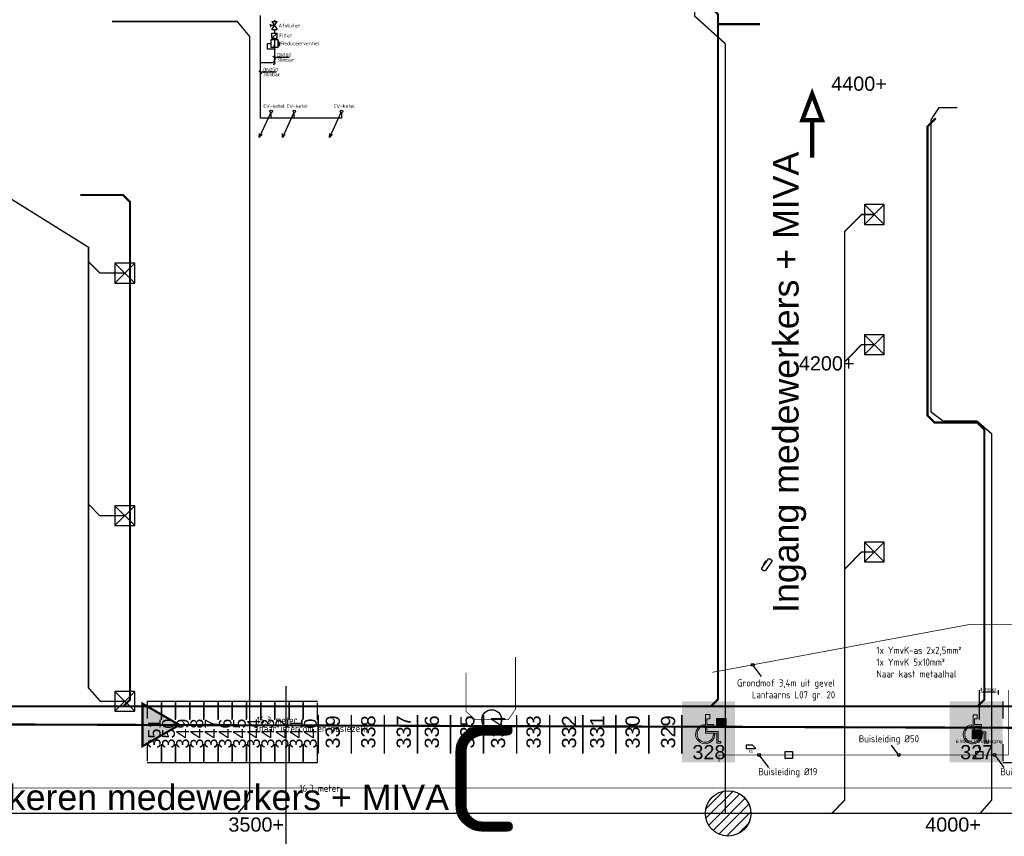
# Model space of a CAD drawing. Header units: millimetres. Extents: x 78245 to 370331, y -43659 to 214111.
# Tile 32 of 64: x 165628 to 235017, y 32220 to 89750. Entities that reach past the tile are written whole.
import ezdxf
from ezdxf.enums import TextEntityAlignment as Align
from ezdxf.lldxf.tags import DXFTag

# ---------------------------------------------------------------- set-up
doc = ezdxf.new("R2010")
doc.units = ezdxf.units.MM
doc.header["$LTSCALE"] = 100
for name, pattern in [('ACAD_ISO03W100', [30, 12, -18]), ('DASHED2', [9.525, 6.35, -3.175]), ('HIDDEN', [9.525, 6.35, -3.175])]:
    doc.linetypes.add(name, pattern=pattern)
doc.layers.get('Defpoints').update_dxf_attribs({"color": 6})
for name, color, linetype in [('EL6132--', 170, 'Continuous'), ('FM', 7, 'Continuous'), ('Kabels', 170, 'Continuous'), ('T--A9041_VERHARDING_P_MIVA', 141, 'Continuous'), ('T--L9034_TOEGANGEN en lantaarnpalen--', 5, 'Continuous'), ('T--L9052_1988_Hemelwater_Afvoer', 153, 'HEMELWATER_AFVOER'), ('T--L9052_1988_HWA_VERVALLEN', 9, 'HEMELWATER_AFVOER'), ('T--L9052_1988_Persriool_HPE', 200, 'PERSLEIDING'), ('T--L9052_1988_Rioolwater_Afvoer', 193, 'VUIL_WATER_AFVOER'), ('T--L9054--_GASLEIDING', 82, 'GAS_LINE'), ('T--L9066_TRANSP_VOORZ_Auto', 8, 'ACAD_ISO03W100'), ('T--L9072_Bewegw_Wayfinding', 5, 'Continuous'), ('T--T9021--_Bouwdelen', 7, 'Continuous'), ('T--T9034_Toegangen', 1, 'Continuous'), ('T--T9041_VERHARDING_Parkeerplaats', 1, 'Continuous'), ('T--T9066_TRANSP_VOORZ_Auto', 170, 'Continuous'), ('T--WL9052--_Riolering', 200, 'VUIL_WATER_AFVOER'), ('T-EL906132--', 240, 'ELEKTRA'), ('T-EL906222--', 240, 'ELEKTRA'), ('T-EL906522--', 240, 'Continuous'), ('TEKST', 7, 'Continuous')]:
    doc.layers.add(name, color=color, linetype=linetype)
doc.layers.add('T--A9072_BELIJNING', color=7, linetype='Continuous', lineweight=0, true_color=0xffffff)
doc.layers.add('T--L9072_BELIJNING', color=7, linetype='DASHED2', lineweight=0)
doc.layers.add('T--WL9052--_Persriool', color=7, linetype='PERSLEIDING', true_color=0x9d622b)
doc.styles.add('B-01', font='isocpeur.ttf')
doc.styles.add('KW1C', font='arial.ttf', dxfattribs={"height": 250})
doc.styles.add('NORATT', font='isocp.shx')
doc.styles.add('Raymond nov 2012', font='isocpeur.ttf', dxfattribs={"height": 500})
doc.styles.add('STABICAD-018', font='ISOCP.SHX', dxfattribs={"height": 180})
doc.styles.get("Standard").update_dxf_attribs({"font": 'arial.ttf'})
doc.styles.add('TEKST', font='arial.ttf', dxfattribs={"height": 5000})
tags = doc.linetypes.add('ELEKTRA', pattern='A,12.7,-5.08,["EL",Standard,S=2.54,R=0,X=-2.54,Y=-1.27],-5.08', length=22.86).pattern_tags.tags
tags[6] = DXFTag(74, 10)
tags = doc.linetypes.add('GAS_LINE', pattern='A,12.7,-5.08,["GAS",Standard,S=2.54,R=0,X=-2.54,Y=-1.27],-6.35', length=24.13).pattern_tags.tags
tags[6] = DXFTag(74, 10)
tags = doc.linetypes.add('HEMELWATER_AFVOER', pattern='A,12.7,-5.08,["HWA",Standard,S=2.54,R=0,X=-2.54,Y=-1.27],-7.62', length=25.4).pattern_tags.tags
tags[6] = DXFTag(74, 10)
tags = doc.linetypes.add('PERSLEIDING', pattern='A,12.7,-5.08,["HPE",Standard,S=2.54,R=0,X=-2.54,Y=-1.27],-7.62', length=25.4).pattern_tags.tags
tags[6] = DXFTag(74, 10)
tags = doc.linetypes.add('VUIL_WATER_AFVOER', pattern='A,12.7,-5.08,["VWA",Standard,S=2.54,R=0,X=-2.54,Y=-1.27],-7.62', length=25.4).pattern_tags.tags
tags[6] = DXFTag(74, 10)
doc.dimstyles.new('ISO-25', dxfattribs={"dimtxt": 2.5, "dimasz": 2.5, "dimexe": 1.25, "dimexo": 0.625, "dimtad": 1, "dimtxsty": 'Standard', "dimcen": 2.5, "dimadec": 0, "dimazin": 0, "dimtfac": 1, "dimtmove": 0, "dimatfit": 3, "dimfxl": 1, "dimarcsym": 0})

# ---------------------------------------------------------------- blocks, each defined once
blk = doc.blocks.new('Riool putdeksel')
at = {"layer": 'T--WL9052--_Riolering'}
h = blk.add_hatch(color=256, dxfattribs=at)
h.dxf.hatch_style = 1
h.paths.add_polyline_path([(625, 625), (0, 625), (0, 0), (625, 0)])
h.paths.add_polyline_path([(605, 312.5, -1), (20, 312.5, -1)], flags=16)
at = {"layer": 'T--WL9052--_Riolering', "true_color": 0x9d622b}
h = blk.add_hatch(color=25, dxfattribs=at)
h.dxf.hatch_style = 1
h.paths.add_polyline_path([(605, 312.5, 1), (20, 312.5, 1)])
at = {"layer": 'T--WL9052--_Riolering'}
blk.add_lwpolyline([(0, 625), (625, 625), (625, 0), (0, 0)], close=True, dxfattribs=at)
blk.add_circle((312.5, 312.5), 292.5, dxfattribs=at)
blk = doc.blocks.new('Wayfinding buiten publicatiescherm')
at = {"layer": 'T--L9072_Bewegw_Wayfinding', "linetype": 'Continuous'}
for points in [[(278, 872), (362, 905), (527, 791), (525, 701), (68, 44), (-16, 11), (-180, 125), (-178, 215)], [(136, 667), (74, 710), (-97, 463), (-35, 420)]]:
    blk.add_lwpolyline(points, close=True, dxfattribs=at)
blk = doc.blocks.new('Gasleiding Strukton 22-01-2021')
at = {"layer": 'T--L9054--_GASLEIDING'}
for color, points in [(256, [(62731, 22586), (62655, 22586), (62693, 22512)]), (1, [(63051, 22580), (63018, 22573), (63043, 22536)])]:
    blk.add_hatch(color=color, dxfattribs=at).paths.add_polyline_path(points)
h = blk.add_hatch(color=256, dxfattribs=at)
edge = h.paths.add_edge_path()
edge.add_arc((62693, 22319), 35.1, 0, 360)
for p, q in [((61702, 21365), (61702, 24698)), ((62693, 24369), (62693, 24274)), ((62419, 23995), (62419, 24098)), ((62693, 23995), (62419, 23995)), ((62419, 23995), (62419, 23893)), ((62501, 24274), (62884, 23717)), ((62501, 24274), (62884, 24274)), ((62501, 23717), (62884, 24274)), ((62501, 23717), (62884, 23717)), ((62693, 23717), (62693, 23448)), ((62501, 23448), (62884, 23448)), ((62501, 23106), (62501, 23448)), ((62501, 23106), (62884, 23106)), ((62693, 23106), (62693, 22209)), ((62884, 23106), (62884, 23448)), ((62693, 22512), (62655, 22586)), ((62731, 22586), (62655, 22586)), ((62693, 22512), (62731, 22586)), ((62693, 22209), (62693, 21460)), ((62924, 22816), (62963, 22644)), ((63003, 22816), (62963, 22644)), ((63003, 22816), (63042, 22644)), ((63081, 22816), (63042, 22644)), ((61702, 17457), (61702, 21365)), ((62693, 21365), (61702, 21365)), ((62429, 17864), (61628, 16107)), ((62467, 17457), (61702, 17457)), ((62467, 17457), (62467, 17855)), ((64093, 17457), (62467, 17457)), ((64056, 17864), (63255, 16107)), ((64093, 17457), (64093, 17855)), ((67417, 17457), (64093, 17457)), ((67379, 17864), (66578, 16107)), ((67417, 17855), (67417, 17457)), ((61628, 16107), (61646, 16389)), ((61628, 16107), (61830, 16305)), ((63255, 16107), (63272, 16389)), ((63255, 16107), (63456, 16305)), ((66578, 16107), (66596, 16389)), ((66578, 16107), (66779, 16305))]:
    blk.add_line(p, q, dxfattribs=at)
at = {"layer": 'T--L9054--_GASLEIDING', "linetype": 'HIDDEN'}
for p, q in [((62884, 23448), (62501, 23106)), ((62197, 22319), (62197, 22730)), ((62197, 22730), (62461, 22730)), ((62693, 22319), (62197, 22319))]:
    blk.add_line(p, q, dxfattribs=at)
at = {"layer": 'T--L9054--_GASLEIDING', "color": 1}
for p, q in [((62955, 22924), (63043, 22536)), ((63051, 22580), (63018, 22573)), ((63043, 22536), (63018, 22573)), ((63043, 22536), (63051, 22580)), ((62797, 21625), (62588, 21834)), ((63732, 21730), (62693, 21730)), ((61807, 20594), (61598, 20804)), ((62815, 20699), (61702, 20699))]:
    blk.add_line(p, q, dxfattribs=at)
at = {"layer": 'T--L9054--_GASLEIDING'}
blk.add_lwpolyline([(62924, 23008), (62924, 22452), (62461, 22452), (62461, 23008)], close=True, dxfattribs=at)
for centre, radius in [((62693, 22319), 35.1), ((62467, 17945), 90), ((64093, 17945), 90), ((67417, 17945), 90)]:
    blk.add_circle(centre, radius, dxfattribs=at)
blk.add_arc((62635, 21365), 111, 270, 90, dxfattribs=at)
at = {"layer": 'T--L9054--_GASLEIDING', "style": 'Raymond nov 2012'}
for s, p in [('Afsluiter', (62988, 23865)), ('Filter', (63040, 23165)), ('Reduceerventiel', (63155, 22605)), ('30mbar', (62872, 21449)), ('DN100', (62872, 21793)), ('DN250', (61881, 20762)), ('30mbar', (61881, 20418)), ('CV-ketel', (61917, 18190)), ('CV-ketel', (63544, 18190)), ('CV-ketel', (66867, 18190))]:
    blk.add_text(s, height=250, dxfattribs=at).set_placement(p)
blk = doc.blocks.new('9041_parkeerplaats_miva_3750x4300')
at = {"layer": 'T--A9041_VERHARDING_P_MIVA', "linetype": 'Continuous'}
h = blk.add_hatch(color=256, dxfattribs=at)
edge = h.paths.add_edge_path(flags=16)
edge.add_line((-315, 408), (-315, 509))
edge.add_arc((-234, -161), 675, 96.84935, 360)
edge.add_line((441, -161), (341, -161))
edge.add_arc((-234, -161), 575, -261.95215, 0, ccw=False)
h.paths.add_polyline_path([(-120, 515), (-120, 915), (80, 915), (80, 1215), (-220, 1215), (-220, -85), (575, -85), (575, -790), (875, -790), (875, -690), (675, -690), (675, 15), (-120, 15), (-120, 415), (380, 415), (380, 515)], flags=16)
h.paths.add_polyline_path([(-1825, 2040), (1825, 2040), (1825, -2040), (-1825, -2040)])
at = {"layer": 'T--A9072_BELIJNING', "linetype": 'Continuous'}
h = blk.add_hatch(color=256, dxfattribs=at)
h.paths.add_polyline_path([(-1825, 2040), (1825, 2040), (1825, -2040), (-1825, -2040)], flags=16)
h.paths.add_polyline_path([(-1875, 2150), (-1875, -2150), (1875, -2150), (1875, 2150)])
h = blk.add_hatch(color=256, dxfattribs=at)
h.paths.add_polyline_path([(-120, 515), (-120, 915), (80, 915), (80, 1215), (-220, 1215), (-220, -85), (575, -85), (575, -790), (875, -790), (875, -690), (675, -690), (675, 15), (-120, 15), (-120, 415), (380, 415), (380, 515)])
edge = h.paths.add_edge_path()
edge.add_line((-315, 408), (-315, 509))
edge.add_arc((-234, -161), 675, 96.84935, 360)
edge.add_line((441, -161), (341, -161))
edge.add_arc((-234, -161), 575, -261.95215, 0, ccw=False)
at = {"layer": 'T--L9072_BELIJNING', "const_width": 1}
for points in [[(-1875, 2150), (-1875, -2150), (1875, -2150), (1875, 2150)], [(-1825, 2040), (1825, 2040), (1825, -2040), (-1825, -2040)]]:
    blk.add_lwpolyline(points, close=True, dxfattribs=at)
at = {"layer": 'T--L9072_BELIJNING', "linetype": 'Continuous'}
blk.add_lwpolyline([(-120, 515), (-120, 915), (80, 915), (80, 1215), (-220, 1215), (-220, -85), (575, -85), (575, -790), (875, -790), (875, -690), (675, -690), (675, 15), (-120, 15), (-120, 415), (380, 415), (380, 515)], close=True, dxfattribs=at)
blk.add_lwpolyline([(-315, 408), (-315, 509, 2.22382), (441, -161), (341, -161, -2.193086)], format="xyb", close=True, dxfattribs=at)
blk = doc.blocks.new('9052_put_hwa_rond')
at = {"layer": 'T--L9052_1988_Hemelwater_Afvoer', "linetype": 'Continuous'}
h = blk.add_hatch(dxfattribs=at)
h.set_pattern_fill('LINE', color=256, scale=150, angle=45, style=0)
edge = h.paths.add_edge_path()
edge.add_arc((0, 0), 1600, 0, 360)
blk.add_circle((0, 0), 1600, dxfattribs=at)
blk = doc.blocks.new('*U70')
at = {"layer": 'T--L9052_1988_Hemelwater_Afvoer'}
blk.add_blockref('9052_put_hwa_rond', (0, 0), dxfattribs=at)
blk = doc.blocks.new('*U71')
at = {"layer": 'T--L9052_1988_Hemelwater_Afvoer', "color": 0, "linetype": 'ByBlock', "lineweight": -2, "transparency": 16777216}
for p in [(0, 0), (52500, 0)]:
    blk.add_blockref('*U70', p, dxfattribs=at)
blk = doc.blocks.new('9052_put_hwa')
at = {"linetype": 'Continuous'}
for p, q in [((700, 700), (-700, -700)), ((-700, 700), (700, -700))]:
    blk.add_line(p, q, dxfattribs=at)
blk.add_lwpolyline([(-700, -700), (700, -700), (700, 700), (-700, 700)], close=True, dxfattribs=at)
blk = doc.blocks.new('*D84')
at = {"layer": 'Defpoints', "color": 0, "transparency": 16777216}
for p in [(233279, 42382), (234596, 42146), (233279, 40390)]:
    blk.add_point(p, dxfattribs=at)
at = {"layer": 'T-EL906222--', "color": 0, "lineweight": -2, "transparency": 16777216}
for p, q in [((233279, 40452), (233279, 42507)), ((234346, 42382), (233529, 42382)), ((234596, 42209), (234596, 42507))]:
    blk.add_line(p, q, dxfattribs=at)
at = {"layer": 'T-EL906222--', "color": 0, "transparency": 16777216}
for points in [[(233529, 42423), (233529, 42340), (233279, 42382)], [(234346, 42423), (234346, 42340), (234596, 42382)]]:
    blk.add_solid(points, dxfattribs=at)
at = {"layer": 'T-EL906222--', "color": 0, "transparency": 16777216, "insert": (233876, 42571), "char_height": 250, "attachment_point": 5}
blk.add_mtext('4 meter', dxfattribs=at)
blk = doc.blocks.new('*D85')
at = {"layer": 'Defpoints', "color": 0, "transparency": 16777216}
for p in [(233251, 39833), (233251, 39833), (233251, 38202)]:
    blk.add_point(p, dxfattribs=at)
at = {"layer": 'T-EL906222--', "color": 0, "lineweight": -2, "transparency": 16777216}
for p, q in [((233251, 39583), (233251, 39098)), ((233313, 39833), (233376, 39833)), ((233251, 38452), (233251, 38648)), ((233313, 38202), (233376, 38202))]:
    blk.add_line(p, q, dxfattribs=at)
at = {"layer": 'T-EL906222--', "color": 0, "transparency": 16777216}
for points in [[(233209, 39583), (233292, 39583), (233251, 39833)], [(233209, 38452), (233292, 38452), (233251, 38202)]]:
    blk.add_solid(points, dxfattribs=at)
at = {"layer": 'T-EL906222--', "color": 0, "transparency": 16777216, "insert": (233251, 38873), "char_height": 250, "attachment_point": 5, "rotation": 0.1}
blk.add_mtext('6 Meter tot verhoging', dxfattribs=at)
blk = doc.blocks.new('VB662ESP')
at = {"color": 0, "linetype": 'Continuous'}
for points in [[(1.12, 3.25), (-3.38, 3.25)], [(-3.38, 3.25), (-3.38, 1), (3.38, 1)], [(1.12, 3.25), (3.38, 1)]]:
    blk.add_lwpolyline(points, dxfattribs=at)
at = {"color": 0, "linetype": 'Continuous', "style": 'STABICAD-018'}
blk.add_attdef('SECURITY_PANEL', text='', height=1.8, dxfattribs=at).set_placement((0, 12.12), align=Align.CENTER)
for tag, p in [('ARTICLECODE', (0, -1.05)), ('TEXT2', (-1.12, 2.12)), ('TEXT1', (0, 5.75))]:
    blk.add_attdef(tag, text='', height=1.8, dxfattribs=at).set_placement(p, align=Align.MIDDLE)
blk = doc.blocks.new('66_parkeervak_markering')
at = {"layer": 'T--L9066_TRANSP_VOORZ_Auto', "ltscale": 0.25, "const_width": 110}
blk.add_lwpolyline([(0, 1365), (0, -1365)], dxfattribs=at)
blk = doc.blocks.new('*U109')
at = {"layer": 'T--L9066_TRANSP_VOORZ_Auto'}
blk.add_blockref('66_parkeervak_markering', (0, 0), dxfattribs=at)
blk = doc.blocks.new('*U108')
at = {"layer": 'FM', "color": 0, "linetype": 'ByBlock', "lineweight": -2, "transparency": 16777216}
for p in [(0, 0), (2330, 0), (4660, 0), (6990, 0), (9320, 0), (11650, 0), (13980, 0), (16310, 0), (18640, 0), (20970, 0), (23300, 0), (25630, 0)]:
    blk.add_blockref('*U109', p, dxfattribs=at)

msp = doc.modelspace()

# ---------------------------------------------------------------- hatches: boundary and pattern name
at = {"layer": 'T--L9054--_GASLEIDING'}
for color, points in [(256, [(183617.11, 87934.126), (183541.273, 87934.126), (183579.191, 87859.905)]), (1, [(183936.993, 87928.176), (183903.937, 87920.641), (183929.774, 87883.568)])]:
    msp.add_hatch(color=color, dxfattribs=at).paths.add_polyline_path(points)
h = msp.add_hatch(color=256, dxfattribs=at)
edge = h.paths.add_edge_path()
edge.add_arc((183579.191, 87666.624), 35.148, 0, 360)
at = {"layer": 'T--WL9052--_Riolering', "true_color": 0x9c6b30}
msp.add_hatch(color=35, dxfattribs=at).paths.add_polyline_path([(174283.792, 41566.537), (174283.792, 38566.537), (176881.868, 40066.537)])

# ---------------------------------------------------------------- linework, layer by layer
at = {"layer": 'T--L9052_1988_Hemelwater_Afvoer', "const_width": 100}
for points in [[(172130, 89621.812), (180960, 89621.812), (181830, 88571.812), (181830, 34821.812), (181000, 33834.953)], [(215359.446, 88054.297), (215359.446, 33834.953)], [(231711.287, 83555.05), (230414.379, 83555.05), (229853.751, 82709.246), (229853.751, 62110.545), (230714.485, 61465.672), (233099.677, 61465.672), (234129.153, 60574.444), (234129.153, 34778.386), (233311.537, 33834.953)], [(225860, 76026.192), (224960, 76026.192), (223770, 74821.812), (223770, 34771.812), (222860, 33834.953)], [(225860, 66856.192), (224960, 66856.192), (223770, 65651.812)], [(225860, 52251.812), (224960, 52251.812), (223770, 51047.432)], [(97162.635, 33834.953), (276430.118, 33834.953)]]:
    msp.add_lwpolyline(points, dxfattribs=at)
at = {"layer": 'T--L9052_1988_HWA_VERVALLEN', "const_width": 100}
for points in [[(201881.439, 117462.497), (211915.164, 117462.497), (213194.824, 115985.56), (213194.824, 90002.739), (215359.446, 88054.297)], [(164394.304, 83111.812), (164394.304, 77510.978), (170475.977, 73719.053), (170475.977, 42680.219), (171316.267, 41730.188), (173033.626, 41730.188)], [(173033.626, 71899.373), (171275.358, 71899.373), (170475.977, 72712.925)]]:
    msp.add_lwpolyline(points, dxfattribs=at)
at = {"layer": 'T--L9052_1988_Persriool_HPE', "const_width": 50}
msp.add_lwpolyline([(126410, 70031.812), (126410, 56571.812), (126410, 55111.812), (126410, 43121.812, 0.414213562), (133910, 35621.812), (188840, 35621.812), (188840, 35621.812), (190130, 35621.812), (279290, 35621.812, 0.414213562), (286790, 43121.812), (286790, 73371.812), (286790, 74731.812), (286790, 144391.812, -0.414213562), (294290, 151891.812), (315030, 151891.812), (316510, 151891.812), (361440, 151891.812)], format="xyb", dxfattribs=at)
msp.add_lwpolyline([(200570, 44841.812), (200570, 43691.812), (200570, 42471.812), (200570, 41171.812), (200060, 40441.812), (197730, 40441.812), (197080, 41021.812), (197080, 43751.812)], dxfattribs=at)
at = {"layer": 'T--L9052_1988_Persriool_HPE', "linetype": 'Continuous'}
msp.add_circle((198895, 40441.812), 700, dxfattribs=at)
at = {"layer": 'T--L9052_1988_Rioolwater_Afvoer'}
msp.add_lwpolyline([(173033.626, 54808.919), (171275.358, 54808.919), (170475.977, 55622.47)], dxfattribs=at)
at = {"layer": 'T--L9054--_GASLEIDING'}
for p, q in [((182588.907, 86712.834), (182588.907, 90045.419)), ((183387.766, 89621.37), (183770.616, 89064.887)), ((183387.766, 89621.37), (183770.616, 89621.37)), ((183387.766, 89064.887), (183770.616, 89621.37)), ((183579.191, 89716.642), (183579.191, 89621.37)), ((183305.578, 89343.128), (183305.578, 89445.419)), ((183579.191, 89343.128), (183305.578, 89343.128)), ((183305.578, 89343.128), (183305.578, 89240.837)), ((183387.766, 89064.887), (183770.616, 89064.887)), ((183579.191, 89064.887), (183579.191, 88795.901)), ((183387.766, 88795.901), (183770.616, 88795.901)), ((183387.766, 88454.168), (183387.766, 88795.901)), ((183387.766, 88454.168), (183770.616, 88454.168)), ((183579.191, 88454.168), (183579.191, 87557.025)), ((183770.616, 88454.168), (183770.616, 88795.901)), ((183810.489, 88163.839), (183849.804, 87991.365)), ((183889.119, 88163.839), (183849.804, 87991.365)), ((183889.119, 88163.839), (183928.434, 87991.365)), ((183967.749, 88163.839), (183928.434, 87991.365)), ((183579.191, 87859.905), (183541.273, 87934.126)), ((183617.11, 87934.126), (183541.273, 87934.126)), ((183579.191, 87859.905), (183617.11, 87934.126)), ((183579.191, 87557.025), (183579.191, 86807.816)), ((182588.907, 82805.052), (182588.907, 86712.834)), ((183579.191, 86712.834), (182588.907, 86712.834)), ((183315.853, 83211.374), (182514.685, 81455.205)), ((183353.2, 82805.052), (182588.907, 82805.052)), ((183353.2, 82805.052), (183353.2, 83203.257)), ((184979.845, 82805.052), (183353.2, 82805.052)), ((184942.498, 83211.374), (184141.331, 81455.205)), ((184979.845, 82805.052), (184979.845, 83203.257)), ((188303.014, 82805.052), (184979.845, 82805.052)), ((188265.667, 83211.374), (187464.5, 81455.205)), ((188303.014, 83203.257), (188303.014, 82805.052)), ((182514.685, 81455.205), (182532.195, 81736.919)), ((182514.685, 81455.205), (182715.966, 81653.082)), ((184141.331, 81455.205), (184158.84, 81736.919)), ((184141.331, 81455.205), (184342.612, 81653.082)), ((187464.5, 81455.205), (187482.009, 81736.919)), ((187464.5, 81455.205), (187665.781, 81653.082))]:
    msp.add_line(p, q, dxfattribs=at)
at = {"layer": 'T--L9054--_GASLEIDING', "linetype": 'HIDDEN'}
for p, q in [((183770.616, 88795.901), (183387.766, 88454.168)), ((183083.645, 87666.624), (183083.645, 88077.602)), ((183083.645, 88077.602), (183347.894, 88077.602)), ((183579.191, 87666.624), (183083.645, 87666.624))]:
    msp.add_line(p, q, dxfattribs=at)
at = {"layer": 'T--L9054--_GASLEIDING', "color": 1}
for p, q in [((183841.315, 88271.636), (183929.774, 87883.568)), ((183936.993, 87928.176), (183903.937, 87920.641)), ((183929.774, 87883.568), (183903.937, 87920.641)), ((183929.774, 87883.568), (183936.993, 87928.176)), ((183683.762, 86973.139), (183474.62, 87182.281)), ((184617.96, 87077.71), (183579.191, 87077.71)), ((182693.478, 85942.25), (182484.336, 86151.392)), ((183701.26, 86046.821), (182588.907, 86046.821))]:
    msp.add_line(p, q, dxfattribs=at)
at = {"layer": 'T--L9054--_GASLEIDING'}
msp.add_lwpolyline([(183810.489, 88355.843), (183810.489, 87799.361), (183347.894, 87799.361), (183347.894, 88355.843)], close=True, dxfattribs=at)
for centre, radius in [((183579.191, 87666.624), 35.148), ((183353.2, 83293.239), 89.982), ((184979.845, 83293.239), 89.982), ((188303.014, 83293.239), 89.982)]:
    msp.add_circle(centre, radius, dxfattribs=at)
msp.add_arc((183521.405, 86712.834), 111.179, 270, 90, dxfattribs=at)
at = {"layer": 'T--L9066_TRANSP_VOORZ_Auto'}
for points in [[(174612.697, 37430.439), (175612.697, 37430.439), (175612.697, 41721.239), (174612.697, 41721.239)], [(175612.697, 37430.439), (176612.697, 37430.439), (176612.697, 41721.239), (175612.697, 41721.239)], [(176612.697, 37430.439), (177612.697, 37430.439), (177612.697, 41721.239), (176612.697, 41721.239)], [(177612.697, 37430.439), (178612.697, 37430.439), (178612.697, 41721.239), (177612.697, 41721.239)], [(178612.697, 37430.439), (179612.697, 37430.439), (179612.697, 41721.239), (178612.697, 41721.239)], [(179612.697, 37430.439), (180612.697, 37430.439), (180612.697, 41721.239), (179612.697, 41721.239)], [(180612.697, 37430.439), (181612.697, 37430.439), (181612.697, 41721.239), (180612.697, 41721.239)], [(181612.697, 37430.439), (182612.697, 37430.439), (182612.697, 41721.239), (181612.697, 41721.239)], [(182612.697, 37430.439), (183612.697, 37430.439), (183612.697, 41721.239), (182612.697, 41721.239)], [(183612.697, 37430.439), (184612.697, 37430.439), (184612.697, 41721.239), (183612.697, 41721.239)], [(184612.697, 37430.439), (185612.697, 37430.439), (185612.697, 41721.239), (184612.697, 41721.239)], [(185612.697, 37430.439), (186612.697, 37430.439), (186612.697, 41721.239), (185612.697, 41721.239)], [(234907.697, 37430.439), (237707.697, 37430.439), (237707.697, 41721.24), (234907.697, 41721.24)]]:
    msp.add_lwpolyline(points, close=True, dxfattribs=at)
at = {"layer": 'T--WL9052--_Persriool', "color": 35, "true_color": 0x9c6b30, "const_width": 150}
msp.add_lwpolyline([(128057.697, 66835.239), (128057.697, 42870.239, 0.388626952), (130292.845, 40212.377), (272355.998, 39744.066, 0.274908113), (277252.643, 42870.239), (277540.197, 88718.739)], format="xyb", dxfattribs=at)
at = {"layer": 'T--WL9052--_Riolering', "const_width": 150}
for points in [[(129706.197, 41370.239), (274536.197, 41370.239), (275036.197, 41870.239), (275036.197, 90300.239), (274536.197, 90800.239), (246071.197, 90800.239), (239071.197, 97800.239), (239071.197, 116870.239), (239571.197, 117370.239), (262736.197, 117370.239), (263236.197, 117870.239), (263236.197, 154300.239), (262736.197, 154800.239), (238306.197, 154800.239), (237806.197, 154300.239), (237806.197, 154300.239), (237806.197, 148095.913)], [(204321.197, 117335.239), (213071.197, 117335.239), (213571.197, 116835.239), (213571.197, 91385.239), (214836.197, 90120.239), (214836.197, 89435.239)], [(214357.261, 41391.303), (214836.197, 41870.239), (214836.197, 89435.239), (217806.197, 89435.239)], [(233127.261, 41370.239), (233606.197, 41849.176), (233606.197, 60870.239), (233106.197, 61370.239), (230106.197, 61370.239), (229606.197, 61870.239), (229606.197, 82217.739), (230188.697, 82800.239)], [(167777.026, 79277.712), (167777.026, 79277.712)], [(172927.261, 41370.239), (173406.197, 41849.176), (173406.197, 76895.239), (172906.197, 77395.239), (169906.197, 77395.239)]]:
    msp.add_lwpolyline(points, dxfattribs=at)
at = {"layer": 'T--WL9052--_Riolering', "color": 35, "const_width": 150}
msp.add_lwpolyline([(174283.792, 41566.537), (174283.792, 38566.537), (176881.868, 40066.537), (174283.792, 41566.537)], dxfattribs=at)
at = {"layer": 'T-EL906132--'}
msp.add_lwpolyline([(165166.84, 21679.283), (165015.412, 21907.651), (165015.412, 25876.36), (184408.024, 25876.36), (184408.024, 42788.329)], dxfattribs=at)
at = {"layer": 'T-EL906222--', "color": 1}
for p, q in [((217903.309, 43471.26), (217343.972, 44221.453)), ((227518.446, 38032.435), (227065.172, 38640.375)), ((217787.993, 37872.096), (218389.591, 37065.222)), ((234386.865, 37872.096), (234988.463, 37065.222))]:
    msp.add_line(p, q, dxfattribs=at)
at = {"layer": 'T-EL906222--'}
for p, q in [((219584.554, 38202.265), (220084.554, 38202.265)), ((219584.554, 37702.265), (219584.554, 38202.265)), ((220084.554, 38202.265), (220084.554, 37702.265)), ((233003.058, 38202.265), (233503.058, 38202.265)), ((233003.058, 37702.265), (233003.058, 38202.265)), ((233503.058, 38202.265), (233503.058, 37702.265)), ((220084.554, 37702.265), (219584.554, 37702.265)), ((233503.058, 37702.265), (233003.058, 37702.265))]:
    msp.add_line(p, q, dxfattribs=at)
at = {"layer": 'T-EL906222--', "const_width": 50}
for points in [[(214436.912, 43772.049), (232598.944, 47150.048), (263222.699, 47150.048), (263222.699, 32660.738)], [(214912.352, 37466.574), (214912.352, 37952.265), (235300.614, 37952.265), (235300.614, 42531.589)]]:
    msp.add_lwpolyline(points, dxfattribs=at)
at = {"layer": 'T-EL906222--', "color": 1}
for centre in [(217284.199, 44301.622), (217728.22, 37952.265), (227578.22, 37952.265), (234327.091, 37952.265)]:
    msp.add_circle(centre, 100, dxfattribs=at)
at = {"layer": 'TEKST', "color": 1, "const_width": 300}
msp.add_lwpolyline([(221476.036, 80030.049), (221476.036, 82663.852), (222173.717, 82663.852), (221476.036, 84523.008), (220778.355, 82663.852), (221476.036, 82663.852)], dxfattribs=at)

# ---------------------------------------------------------------- block references
at = {"linetype": 'Continuous'}
for p in [(214172.697, 39580.439), (233032.697, 39571.24)]:
    msp.add_blockref('9041_parkeerplaats_miva_3750x4300', p, dxfattribs=at)
at = {"layer": 'FM'}
msp.add_blockref('*U108', (186667.697, 39412.178), dxfattribs=at)
at = {"layer": 'T--L9034_TOEGANGEN en lantaarnpalen--', "linetype": 'Continuous'}
msp.add_blockref('Wayfinding buiten publicatiescherm', (218111.051, 50892.354), dxfattribs=at)
at = {"layer": 'T--L9052_1988_Hemelwater_Afvoer'}
for name, p in [('9052_put_hwa', (225860, 76026.192)), ('9052_put_hwa', (225860, 66856.192)), ('9052_put_hwa', (225860, 52251.812)), ('*U71', (163055.296, 33834.953))]:
    msp.add_blockref(name, p, dxfattribs=at)
at = {"layer": 'T--L9052_1988_HWA_VERVALLEN'}
for p in [(173033.626, 71899.373), (173033.626, 54808.919), (173033.626, 41730.188)]:
    msp.add_blockref('9052_put_hwa', p, dxfattribs=at)
at = {"layer": 'T--L9054--_GASLEIDING', "linetype": 'Continuous'}
msp.add_blockref('Gasleiding Strukton 22-01-2021', (120886.416, 65347.858), dxfattribs=at)
at = {"layer": 'T--WL9052--_Riolering'}
for p in [(214757.697, 39896.239), (232772.698, 39096.24)]:
    msp.add_blockref('Riool putdeksel', p, dxfattribs=at)
at = {"layer": 'T-EL906522--', "linetype": 'Continuous'}
ref = msp.add_blockref('VB662ESP', (217164.432, 38311.356), dxfattribs=dict(at, xscale=100, yscale=100, zscale=100))
ref.add_attrib('TEXT2', 'ES', dxfattribs={"layer": '0', "color": 1, "linetype": 'Continuous', "height": 180, "style": 'STABICAD-018'}).set_placement((217164.432, 38211.356), align=Align.MIDDLE)

# ---------------------------------------------------------------- texts
at = {"layer": 'EL6132--', "insert": (226000, 45573.698), "char_height": 500, "attachment_point": 1, "style": 'NORATT'}
msp.add_mtext_dynamic_manual_height_columns('1x YmvK-as 2x2,5mm²\\P1x YmvK 5x10mm²\\PNaar kast metaalhal', width=7310.8357, gutter_width=2500, heights=[0], dxfattribs=at)
at = {"layer": 'Kabels', "char_height": 500, "attachment_point": 1, "style": 'NORATT'}
for s, width, insert in [('16,3 meter', 4414.14082, (182333.771, 40654.406)), ('(naar intercom en paslezeR)', 8440.14851, (182333.771, 40069.616))]:
    msp.add_mtext_dynamic_manual_height_columns(s, width=width, gutter_width=2500, heights=[0], dxfattribs=dict(at, insert=insert))
at = {"layer": 'T--L9052_1988_Hemelwater_Afvoer', "char_height": 1000, "attachment_point": 1}
for s, insert in [('4400+', (222816.77, 85741.812)), ('4200+', (220536.77, 66040.471)), ('3500+', (180335.466, 33549.091)), ('4000+', (229443.139, 33549.091))]:
    msp.add_mtext_dynamic_manual_height_columns(s, width=4702.79918, gutter_width=1250, heights=[1054.562], dxfattribs=dict(at, insert=insert))
at = {"layer": 'T--L9054--_GASLEIDING', "style": 'Raymond nov 2012'}
for s, p in [('Afsluiter', (183873.942, 89212.409)), ('Filter', (183926.462, 88512.561)), ('Reduceerventiel', (184041.791, 87952.788)), ('30mbar', (183758.101, 86796.978)), ('DN100', (183758.101, 87140.461)), ('DN250', (182767.817, 86109.572)), ('30mbar', (182767.817, 85766.089)), ('CV-ketel', (182803.417, 83537.837)), ('CV-ketel', (184430.062, 83537.837)), ('CV-ketel', (187753.231, 83537.837))]:
    msp.add_text(s, height=250, dxfattribs=at).set_placement(p)
at = {"layer": 'T--T9021--_Bouwdelen', "linetype": 'Continuous', "style": 'B-01'}
msp.add_text('C', height=7500, dxfattribs=at).set_placement((195535.612, 30292.488), align=Align.BOTTOM_LEFT)
at = {"layer": 'T--T9034_Toegangen', "color": 1, "style": 'KW1C'}
msp.add_text('Ingang medewerkers + MIVA', height=1800, rotation=90, dxfattribs=at).set_placement((220515.797, 47960.222))
at = {"layer": 'T--T9041_VERHARDING_Parkeerplaats', "color": 1, "style": 'KW1C'}
msp.add_text('Parkeren medewerkers + MIVA', height=1800, dxfattribs=at).set_placement((160880.329, 34067.945))
at = {"layer": 'T--T9066_TRANSP_VOORZ_Auto', "style": 'TEKST'}
for s, height, p in [('351', 900, (175561.571, 38407.781)), ('350', 900, (176561.571, 38407.781)), ('349', 900, (177561.571, 38407.781)), ('348', 900, (178561.571, 38407.781)), ('347', 900, (179561.571, 38407.781)), ('346', 900, (180561.571, 38407.781)), ('345', 900, (181561.571, 38407.781)), ('344', 900, (182561.571, 38407.781)), ('343', 900, (183561.571, 38407.781)), ('342', 900, (184561.571, 38407.781)), ('341', 900, (185561.571, 38407.781)), ('340', 900, (186561.571, 38407.781)), ('339', 1000, (188192.261, 38407.781)), ('338', 1000, (190692.261, 38407.781)), ('337', 1000, (193192.261, 38407.781)), ('336', 1000, (195171.257, 38407.781)), ('335', 1000, (197671.257, 38407.781)), ('334', 1000, (199842.261, 38407.781)), ('333', 1000, (202342.261, 38407.781)), ('332', 1000, (204842.261, 38407.781)), ('331', 1000, (206821.257, 38407.781)), ('330', 1000, (209321.257, 38407.781)), ('329', 1000, (211821.257, 38407.781))]:
    msp.add_text(s, height=height, rotation=90, dxfattribs=at).set_placement(p)
for s, p in [('328', (213037.365, 37649.193)), ('327', (231907.958, 37649.193))]:
    msp.add_text(s, height=1000, dxfattribs=at).set_placement(p)
at = {"layer": 'T-EL906132--', "color": 1, "insert": (223097.696, 43271.626), "char_height": 500, "attachment_point": 3, "style": 'NORATT'}
msp.add_mtext_dynamic_manual_height_columns('Grondmof 3,4m uit gevel\\PLantaarns L07 gr. 20', width=7310.8357, gutter_width=2500, heights=[0], dxfattribs=at)
at = {"layer": 'T-EL906132--', "insert": (185333.771, 35852.29), "char_height": 500, "attachment_point": 1, "style": 'NORATT'}
msp.add_mtext_dynamic_manual_height_columns('16,3 meter', width=4414.14082, gutter_width=2500, heights=[0], dxfattribs=at)
at = {"layer": 'T-EL906222--', "char_height": 500, "attachment_point": 1, "style": 'STABICAD-018'}
for s, insert in [('\\A1;Buisleiding %%C50^I ', (224762.085, 39344.269)), ('\\A1;Buisleiding %%C19^I ', (217687.334, 37023.607)), ('\\A1;Buisleiding %%C110^I ', (234741.691, 37023.607))]:
    msp.add_mtext_dynamic_manual_height_columns(s, width=5424.83882, gutter_width=900, heights=[0], dxfattribs=dict(at, insert=insert))

# ---------------------------------------------------------------- dimensions: what is measured, and where the dimension line sits
at = {"layer": 'T-EL906222--'}
dim = msp.add_linear_dim(base=(233279.241, 42381.693), p1=(234596.077, 42146.193), p2=(233279.241, 40389.762), text='4 meter', dimstyle='ISO-25', override={"dimscale": 100}, dxfattribs=at)
dim.commit()
dim.dimension.update_dxf_attribs({"geometry": '*D84', "text_midpoint": (233876.099, 42381.693), "dimtype": 160})
dim = msp.add_linear_dim(base=(233250.623, 39832.886), p1=(233250.623, 38202.265), p2=(233250.623, 39832.886), angle=90, text='6 Meter tot verhoging', dimstyle='ISO-25', override={"dimscale": 100}, dxfattribs=at)
dim.commit()
dim.dimension.update_dxf_attribs({"geometry": '*D85', "text_midpoint": (233250.623, 38873.193), "dimtype": 160, "text_rotation": 0.1})

doc.saveas('drawing.dxf')
